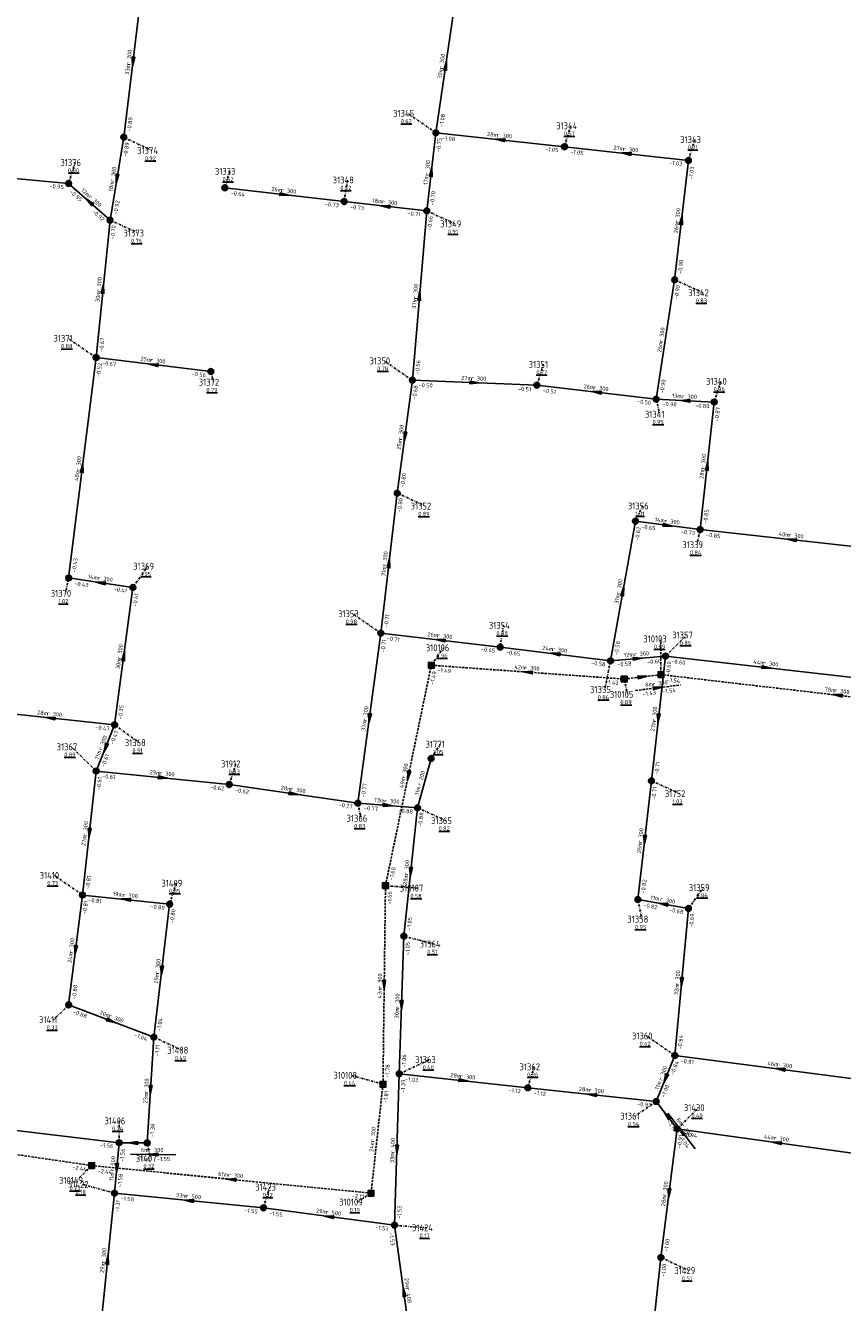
# Model space of a CAD drawing. Extents: x 188323 to 208361, y 565368 to 574910.
# Tile 48 of 256: x 200481 to 200659, y 567675 to 567953. Entities that reach past the tile are written whole.
import ezdxf

# ---------------------------------------------------------------- set-up
doc = ezdxf.new("R2010")
doc.units = 0
doc.linetypes.add('DASHDOT', pattern=[1, 0.5, -0.25, 0, -0.25])
doc.linetypes.add('DASHED', pattern=[0.75, 0.5, -0.25])
doc.layers.get('0').update_dxf_attribs({"linetype": 'CONTINUOUS'})
for name, color, linetype in [('RIO-AFM', 7, 'CONTINUOUS'), ('RIO-BOK', 7, 'CONTINUOUS'), ('RIO-DET', 7, 'CONTINUOUS'), ('RIO-KNP', 7, 'CONTINUOUS'), ('RIO-KNR', 7, 'CONTINUOUS'), ('RIO-LAG_0B', 7, 'CONTINUOUS'), ('RIO-LAG_1B', 7, 'DASHED'), ('RIO-LEN', 7, 'CONTINUOUS'), ('RIO-MVD', 1, 'CONTINUOUS'), ('RIO-VRB', 6, 'DASHDOT'), ('RIO-VRH', 7, 'CONTINUOUS')]:
    doc.layers.add(name, color=color, linetype=linetype)
doc.styles.add('RIO-TXT', font='isocp.shx')

# ---------------------------------------------------------------- blocks, each defined once
blk = doc.blocks.new('L_VHR')
blk.add_lwpolyline([(-0.5, 0), (0.5, 0), (-0.5, 0.15), (-0.5, -0.15), (0.5, 0)])
blk = doc.blocks.new('K_IPR')
blk.add_lwpolyline([(-0.5, -0.5), (0.5, -0.5), (0.5, 0.5), (-0.5, 0.5)], close=True)
blk.add_solid([(-0.5, 0.5), (0.5, 0.5), (-0.5, -0.5), (0.5, -0.5)])
at = {"style": 'RIO-TXT', "flags": 1}
blk.add_attdef('KNOOPNAAM', (2, 2), '', height=1, dxfattribs=at)
blk = doc.blocks.new('K_IPG')
blk.add_circle((0, 0), 0.5)
for points in [[(0, 0), (-0.5, 0), (-0.433013, 0.25)], [(0, 0), (-0.433013, -0.25), (-0.5, 0)], [(0, 0), (-0.433013, 0.25), (-0.25, 0.433013)], [(0, 0), (-0.25, -0.433013), (-0.433013, -0.25)], [(0, 0), (-0.25, 0.433013), (0, 0.5)], [(0, 0), (0, -0.5), (-0.25, -0.433013)], [(0, 0), (0, 0.5), (0.25, 0.433013)], [(0, 0), (0.25, 0.433013), (0.433013, 0.25)], [(0, 0), (0.433013, 0.25), (0.5, 0)], [(0, 0), (0.5, 0), (0.433013, -0.25)], [(0, 0), (0.433013, -0.25), (0.25, -0.433013)], [(0, 0), (0.25, -0.433013), (0, -0.5)]]:
    blk.add_solid(points)
at = {"style": 'RIO-TXT', "flags": 1}
blk.add_attdef('KNOOPNAAM', (2, 2), '', height=1, dxfattribs=at)
blk = doc.blocks.new('466_03______310105____310103_')
at = {"layer": 'RIO-LAG_1B'}
blk.add_line((0, 0), (9.745, 1.218), dxfattribs=at)
at = {"layer": 'RIO-VRH', "xscale": 2, "yscale": 2, "zscale": 2, "rotation": 7.1243}
blk.add_blockref('L_VHR', (4.8725, 0.609), dxfattribs=at)
at = {"layer": 'RIO-AFM', "style": 'RIO-TXT'}
blk.add_text('r 300', height=0.9, rotation=7.1243, dxfattribs=at).set_placement((3.7385, 0.9712))
at = {"layer": 'RIO-BOK', "style": 'RIO-TXT'}
for s, p in [('-1.43', (1.5626, -1.2156)), ('-1.54', (5.8493, -0.6797))]:
    blk.add_text(s, height=0.9, rotation=7.1243, dxfattribs=at).set_placement(p)
at = {"layer": 'RIO-LEN', "style": 'RIO-TXT'}
blk.add_text('8m', height=0.9, rotation=7.1243, dxfattribs=at).set_placement((2.131, 0.7703))
blk = doc.blocks.new('511_03______31361_____31430_')
at = {"layer": 'RIO-LAG_0B'}
blk.add_line((0, 0), (5.964, -7.803), dxfattribs=at)
at = {"layer": 'RIO-VRH', "xscale": 2, "yscale": 2, "zscale": 2, "rotation": 487.3643}
blk.add_blockref('L_VHR', (2.982, -3.9015), dxfattribs=at)
at = {"layer": 'RIO-AFM', "style": 'RIO-TXT'}
blk.add_text('r 300', height=0.9, rotation=307.3643, dxfattribs=at).set_placement((2.7236, -2.7396))
at = {"layer": 'RIO-BOK', "style": 'RIO-TXT'}
for s, p in [('-1.19', (-0.2622, -1.9623)), ('-1.04', (2.362, -5.3952))]:
    blk.add_text(s, height=0.9, rotation=307.3643, dxfattribs=at).set_placement(p)
at = {"layer": 'RIO-LEN', "style": 'RIO-TXT'}
blk.add_text('8m', height=0.9, rotation=307.3643, dxfattribs=at).set_placement((1.7397, -1.4526))
blk = doc.blocks.new('516_03______31406_____31407_')
at = {"layer": 'RIO-LAG_0B'}
blk.add_line((0, 0), (9.82, -0.123), dxfattribs=at)
at = {"layer": 'RIO-VRH', "xscale": 2, "yscale": 2, "zscale": 2, "rotation": 539.2499}
blk.add_blockref('L_VHR', (4.91, -0.0615), dxfattribs=at)
at = {"layer": 'RIO-AFM', "style": 'RIO-TXT'}
blk.add_text('r 300', height=0.9, rotation=359.2499, dxfattribs=at).set_placement((3.836, 0.4522))
at = {"layer": 'RIO-BOK', "style": 'RIO-TXT'}
for s, p in [('-1.56', (1.3822, -1.4173)), ('-1.55', (5.7019, -1.4711))]:
    blk.add_text(s, height=0.9, rotation=359.2499, dxfattribs=at).set_placement(p)
at = {"layer": 'RIO-LEN', "style": 'RIO-TXT'}
blk.add_text('6m', height=0.9, rotation=359.2499, dxfattribs=at).set_placement((2.2161, 0.4724))

msp = doc.modelspace()

# ---------------------------------------------------------------- linework, layer by layer
at = {"layer": 'RIO-LAG_0B'}
for p, q in [((200502, 567929.024), (200506, 567961.984)), ((200570, 567929.984), (200574.272, 567959.232)), ((200499.008, 567910.976), (200502, 567929.024)), ((200570, 567929.984), (200568, 567913.024)), ((200598, 567926.976), (200570, 567929.984)), ((200624.992, 567923.968), (200598, 567926.976)), ((200622, 567897.984), (200624.992, 567923.968)), ((200490, 567918.976), (200446, 567923.008)), ((200499.008, 567910.976), (200490, 567918.976)), ((200524, 567918.016), (200550, 567915.008)), ((200550, 567915.008), (200568, 567913.024)), ((200568, 567913.024), (200564.864, 567876.096)), ((200496, 567881.024), (200499.008, 567910.976)), ((200618, 567872), (200622, 567897.984)), ((200490, 567833.024), (200496, 567881.024)), ((200496, 567881.024), (200520.992, 567878.016)), ((200564.864, 567876.096), (200561.568, 567851.52)), ((200564.864, 567876.096), (200592, 567875.008)), ((200618, 567872), (200592, 567875.008)), ((200630.624, 567871.36), (200618, 567872)), ((200627.552, 567843.584), (200630.624, 567871.36)), ((200561.568, 567851.52), (200558, 567820.992)), ((200608, 567814.976), (200613.456, 567845.376)), ((200627.552, 567843.584), (200613.456, 567845.376)), ((200667.488, 567839.168), (200627.552, 567843.584)), ((200504, 567830.976), (200490, 567833.024)), ((200500, 567801.024), (200504, 567830.976)), ((200558, 567820.992), (200552.992, 567784)), ((200558, 567820.992), (200584, 567817.984)), ((200584, 567817.984), (200608, 567814.976)), ((200608, 567814.976), (200620, 567816)), ((200620, 567816), (200616.928, 567788.864)), ((200664, 567811.008), (200620, 567816)), ((200500, 567801.024), (200472, 567804.032)), ((200496, 567790.976), (200500, 567801.024)), ((200568.944, 567793.728), (200566, 567782.976)), ((200496, 567790.976), (200492.992, 567763.968)), ((200496, 567790.976), (200524.992, 567788.032)), ((200524.992, 567788.032), (200552.992, 567784)), ((200616.928, 567788.864), (200614, 567763.008)), ((200566, 567782.976), (200552.992, 567784)), ((200563.008, 567755.008), (200566, 567782.976)), ((200492.992, 567763.968), (200490, 567740.032)), ((200512, 567761.984), (200492.992, 567763.968)), ((200508.544, 567732.992), (200512, 567761.984)), ((200614, 567763.008), (200624.992, 567761.024)), ((200624.992, 567761.024), (200622.032, 567729.024)), ((200562, 567724.992), (200563.008, 567755.008)), ((200508.544, 567732.992), (200490, 567740.032)), ((200507.104, 567709.952), (200508.544, 567732.992)), ((200622.032, 567729.024), (200618, 567718.976)), ((200622.032, 567729.024), (200668, 567723.008)), ((200562, 567724.992), (200560.992, 567692.032)), ((200590, 567721.984), (200562, 567724.992)), ((200618, 567718.976), (200590, 567721.984)), ((200618, 567718.976), (200622.544, 567713.024)), ((200451.008, 567715.968), (200500.992, 567710.016)), ((200619.008, 567684.992), (200622.544, 567713.024)), ((200622.544, 567713.024), (200666, 567707.008)), ((200500.992, 567710.016), (200500, 567699.008)), ((200500.992, 567710.016), (200507.104, 567709.952)), ((200496.992, 567670.016), (200500, 567699.008)), ((200500, 567699.008), (200532.432, 567695.808)), ((200532.432, 567695.808), (200560.992, 567692.032)), ((200560.992, 567692.032), (200564.992, 567662.976)), ((200616, 567657.984), (200619.008, 567684.992))]:
    msp.add_line(p, q, dxfattribs=at)
at = {"layer": 'RIO-LAG_1B'}
for p, q in [((200559.008, 567766.016), (200568.992, 567814.016)), ((200568.992, 567814.016), (200611.008, 567811.008)), ((200611.008, 567811.008), (200619.008, 567811.968)), ((200696, 567803.008), (200619.008, 567811.968)), ((200558.464, 567722.752), (200559.008, 567766.016)), ((200558.464, 567722.752), (200555.872, 567699.008)), ((200495.008, 567705.024), (200439.984, 567713.088)), ((200555.872, 567699.008), (200495.008, 567705.024))]:
    msp.add_line(p, q, dxfattribs=at)
at = {"layer": 'RIO-VRB'}
for p, q in [((200570, 567930), (200563.8719, 567934.2359)), ((200598, 567927), (200599.3933, 567931.5294)), ((200502, 567929), (200508.1269, 567926.1622)), ((200625, 567924), (200626.3933, 567928.5294)), ((200490, 567919), (200491.3933, 567923.5294)), ((200524, 567918), (200525.0514, 567921.5897)), ((200550, 567915), (200550.7071, 567919.7132)), ((200568, 567913), (200574.1269, 567910.1622)), ((200499, 567911), (200505.1269, 567908.1622)), ((200622, 567898), (200628.1269, 567895.1622)), ((200496, 567881), (200489.8719, 567885.2359)), ((200564.86, 567876.09), (200558.7319, 567880.3259)), ((200592, 567875), (200593.3933, 567879.5294)), ((200521, 567878), (200521.5335, 567875.6716)), ((200630.62, 567871.33), (200632.0133, 567875.8594)), ((200618, 567872), (200618.7071, 567868.6868)), ((200561.56, 567851.53), (200567.6869, 567848.6922)), ((200613.46, 567845.35), (200614.9972, 567848.7132)), ((200627.56, 567843.58), (200626.8542, 567840.2666)), ((200504, 567831), (200507.2618, 567835.588)), ((200490, 567833), (200489.2942, 567829.6866)), ((200558, 567821), (200551.8719, 567825.2359)), ((200584, 567818), (200584.7071, 567822.7132)), ((200620, 567816), (200624.6534, 567820.6053)), ((200569, 567814), (200571.6191, 567817.8219)), ((200619, 567812), (200618.9989, 567819.775)), ((200608, 567815), (200606.7746, 567808.7319)), ((200611, 567811), (200611.7071, 567807.6868)), ((200500, 567801), (200505.4194, 567797.1519)), ((200496, 567791), (200490.5791, 567796.2464)), ((200568.95, 567793.75), (200570.9264, 567796.8058)), ((200525, 567788), (200526.3933, 567792.5294)), ((200616.92, 567788.88), (200623.0469, 567786.0422)), ((200553, 567784), (200553.7071, 567780.6868)), ((200566, 567783), (200572.1269, 567780.1622)), ((200493, 567764), (200486.8719, 567768.2359)), ((200512, 567762), (200513.3933, 567766.5294)), ((200559, 567766), (200565.9675, 567765.4713)), ((200625, 567761), (200628.2618, 567765.588)), ((200614, 567763), (200614.8806, 567758.702)), ((200563, 567755), (200569.6482, 567753.28)), ((200490, 567740), (200486.7394, 567736.811)), ((200508.54, 567733), (200514.6669, 567730.1622)), ((200622.03, 567729.02), (200615.9019, 567733.2559)), ((200562, 567725), (200568.6482, 567728.12)), ((200590, 567722), (200591.3933, 567726.5294)), ((200558.47, 567722.77), (200551.5021, 567724.6965)), ((200618, 567719), (200613.3478, 567715.7933)), ((200622.55, 567713.04), (200627.2034, 567717.6453)), ((200501, 567710), (200500.9994, 567714.775)), ((200507.11, 567709.92), (200507.8171, 567706.6068)), ((200495, 567705), (200491.7394, 567701.811)), ((200500, 567699), (200493.0321, 567700.9265)), ((200532.43, 567695.81), (200533.8233, 567700.3394)), ((200555.87, 567698.99), (200552.7494, 567697.0694)), ((200561, 567692), (200567.9675, 567691.4713)), ((200619, 567685), (200625.1269, 567682.1622))]:
    msp.add_line(p, q, dxfattribs=at)

# ---------------------------------------------------------------- block references
at = {"layer": 'RIO-DET'}
for name, p in [('466_03______310105____310103_', (200613.504, 567808.512)), ('511_03______31361_____31430_', (200620.496, 567716.48)), ('516_03______31406_____31407_', (200503.504, 567707.52))]:
    msp.add_blockref(name, p, dxfattribs=at)
at = {"layer": 'RIO-KNP', "xscale": 1.25, "yscale": 1.25, "zscale": 1.25}
for name, p in [('K_IPG', (200502, 567929.024)), ('K_IPG', (200570, 567929.984)), ('K_IPG', (200598, 567926.976)), ('K_IPG', (200624.992, 567923.968)), ('K_IPG', (200490, 567918.976)), ('K_IPG', (200524, 567918.016)), ('K_IPG', (200550, 567915.008)), ('K_IPG', (200568, 567913.024)), ('K_IPG', (200499.008, 567910.976)), ('K_IPG', (200622, 567897.984)), ('K_IPG', (200496, 567881.024)), ('K_IPG', (200520.992, 567878.016)), ('K_IPG', (200564.864, 567876.096)), ('K_IPG', (200592, 567875.008)), ('K_IPG', (200618, 567872)), ('K_IPG', (200630.624, 567871.36)), ('K_IPG', (200561.568, 567851.52)), ('K_IPG', (200613.456, 567845.376)), ('K_IPG', (200627.552, 567843.584)), ('K_IPG', (200490, 567833.024)), ('K_IPG', (200504, 567830.976)), ('K_IPG', (200558, 567820.992)), ('K_IPG', (200584, 567817.984)), ('K_IPG', (200608, 567814.976)), ('K_IPG', (200620, 567816)), ('K_IPR', (200568.992, 567814.016)), ('K_IPR', (200619.008, 567811.968)), ('K_IPR', (200611.008, 567811.008)), ('K_IPG', (200500, 567801.024)), ('K_IPG', (200568.944, 567793.728)), ('K_IPG', (200496, 567790.976)), ('K_IPG', (200524.992, 567788.032)), ('K_IPG', (200616.928, 567788.864)), ('K_IPG', (200552.992, 567784)), ('K_IPG', (200566, 567782.976)), ('K_IPR', (200559.008, 567766.016)), ('K_IPG', (200492.992, 567763.968)), ('K_IPG', (200512, 567761.984)), ('K_IPG', (200614, 567763.008)), ('K_IPG', (200624.992, 567761.024)), ('K_IPG', (200563.008, 567755.008)), ('K_IPG', (200490, 567740.032)), ('K_IPG', (200508.544, 567732.992)), ('K_IPG', (200622.032, 567729.024)), ('K_IPR', (200558.464, 567722.752)), ('K_IPG', (200562, 567724.992)), ('K_IPG', (200590, 567721.984)), ('K_IPG', (200618, 567718.976)), ('K_IPG', (200622.544, 567713.024)), ('K_IPG', (200500.992, 567710.016)), ('K_IPG', (200507.104, 567709.952)), ('K_IPR', (200495.008, 567705.024)), ('K_IPG', (200500, 567699.008)), ('K_IPR', (200555.872, 567699.008)), ('K_IPG', (200532.432, 567695.808)), ('K_IPG', (200560.992, 567692.032)), ('K_IPG', (200619.008, 567684.992))]:
    msp.add_blockref(name, p, dxfattribs=at)
at = {"layer": 'RIO-VRH', "xscale": 2, "yscale": 2, "zscale": 2}
for p, rotation in [((200504, 567945.5), 263.0804), ((200572.14, 567944.615), 81.6614), ((200584, 567928.5), 173.8851), ((200611.5, 567925.5), 173.6604), ((200500.5, 567920), 260.5295), ((200569, 567921.5), 443.2818), ((200494.5, 567915), 138.3707), ((200537, 567916.5), 353.4187), ((200559, 567914), 533.6605), ((200623.5, 567911), 83.4096), ((200497.5, 567896), 84.2809), ((200566.43, 567894.545), 445.1289), ((200508.5, 567879.5), 533.158), ((200578.43, 567875.545), 357.7003), ((200605, 567873.5), 173.4187), ((200624.31, 567871.665), 176.9613), ((200563.21, 567863.81), 262.339), ((200493, 567857), 82.8666), ((200629.09, 567857.455), 83.699), ((200620.51, 567844.465), 352.8457), ((200647.525, 567841.385), 173.7266), ((200559.78, 567836.265), 443.3406), ((200497, 567832), 171.8707), ((200610.73, 567830.175), 79.7935), ((200571, 567819.5), 533.4187), ((200502, 567816), 82.397), ((200596, 567816.5), 532.8757), ((200614, 567815.5), 4.7632), ((200590, 567812.5), 535.9148), ((200615, 567811.5), 7.1243), ((200642, 567813.5), 353.5176), ((200657.5, 567807.5), 173.334), ((200486, 567802.5), 173.8851), ((200555.5, 567802.5), 262.2957), ((200618.46, 567802.44), 263.5123), ((200498, 567796), 248.1917), ((200510.5, 567789.5), 354.0945), ((200564, 567790), 258.2238), ((200539, 567786), 351.8707), ((200559.5, 567783.5), 355.6017), ((200494.5, 567777.5), 263.6514), ((200615.46, 567775.94), 263.5542), ((200564.5, 567769), 263.876), ((200502.5, 567763), 173.9916), ((200619.5, 567762), 529.6962), ((200491.5, 567752), 262.8666), ((200510.27, 567747.5), 263.1878), ((200558.735, 567744.385), 269.2886), ((200623.515, 567745.01), 264.6856), ((200562.5, 567740), 268.082), ((200499.27, 567736.5), 339.3174), ((200645.015, 567726.01), 532.54), ((200576, 567723.5), 353.8851), ((200620.015, 567724.01), 248.0834), ((200507.825, 567721.46), 266.4459), ((200604, 567720.5), 173.8851), ((200620.275, 567716.02), 487.3643), ((200504.055, 567709.96), 539.2499), ((200561.5, 567708.5), 268.2554), ((200644.275, 567710.02), 532.0868), ((200500.5, 567704.5), 264.797), ((200525.435, 567701.995), 174.3617), ((200620.775, 567699.02), 262.7761), ((200516.215, 567697.405), 534.3827), ((200546.715, 567693.905), 532.4048), ((200498.5, 567684.5), 84.0854), ((200563, 567677.5), 457.8616)]:
    msp.add_blockref('L_VHR', p, dxfattribs=dict(at, rotation=rotation))

# ---------------------------------------------------------------- texts
at = {"layer": 'RIO-AFM', "style": 'RIO-TXT'}
for s, rotation, p in [('r 300', 83.0804, (200503.4061, 567944.7559)), ('r 300', 81.6614, (200571.5279, 567943.8857)), ('r 300', 353.8851, (200583.2484, 567929.0919)), ('r 300', 353.6605, (200610.7507, 567926.0945)), ('r 300', 443.2818, (200568.4039, 567920.7542)), ('r 300', 80.5296, (200499.8736, 567919.2832)), ('r 300', 353.4187, (200536.2531, 567917.0973)), ('r 300', 318.3707, (200494.2286, 567915.9147)), ('r 300', 353.6605, (200558.2501, 567914.5917)), ('r 300', 83.4096, (200622.9104, 567910.2525)), ('r 300', 84.2809, (200496.9219, 567895.2435)), ('r 300', 445.1289, (200565.8519, 567893.7808)), ('r 300', 81.2456, (200619.3826, 567884.2751)), ('r 300', 353.1579, (200507.7558, 567880.1004)), ('r 300', 357.7003, (200577.6404, 567876.0852)), ('r 300', 353.4187, (200604.2531, 567874.0973)), ('r 300', 356.9613, (200623.5272, 567872.2108)), ('r 300', 442.339, (200562.5992, 567863.0742)), ('r 300', 83.699, (200628.5042, 567856.7047)), ('r 300', 82.8666, (200492.4034, 567856.2581)), ('r 300', 352.8457, (200619.7685, 567845.066)), ('r 300', 353.7266, (200646.7753, 567841.9827)), ('r 300', 443.3406, (200559.1803, 567835.5188)), ('r 300', 351.8707, (200496.2691, 567832.6135)), ('r 300', 79.7935, (200610.0945, 567829.4663)), ('r 300', 353.4187, (200570.2531, 567820.0973)), ('r 300', 82.397, (200501.3973, 567815.263)), ('r 300', 352.8757, (200595.2585, 567817.1038)), ('r 300', 4.7632, (200613.1511, 567815.931)), ('r 300', 353.5176, (200641.2528, 567814.1017)), ('r 300', 355.9148, (200589.2284, 567813.0693)), ('r 300', 353.334, (200656.756, 567808.1146)), ('r 300', 353.8851, (200485.2484, 567803.0919)), ('r 300', 442.2957, (200554.8848, 567801.7654)), ('r 300', 443.5123, (200617.8637, 567801.6921)), ('r 300', 68.1917, (200497.2349, 567795.4335)), ('r 300', 354.0945, (200509.746, 567790.0894)), ('r 300', 78.2238, (200563.3453, 567789.3088)), ('r 200', 434.6472, (200566.7754, 567787.7266)), ('r 300', 351.8707, (200538.2697, 567786.6179)), ('r 300', 355.6017, (200558.7306, 567784.0643)), ('r 300', 443.6514, (200493.9055, 567776.7507)), ('r 300', 443.5542, (200614.8646, 567775.1917)), ('r 300', 83.876, (200563.9165, 567768.2478)), ('r 300', 353.9916, (200501.7467, 567763.5876)), ('r 300', 349.6962, (200618.7926, 567762.6399)), ('r 300', 442.8666, (200490.8962, 567751.2585)), ('r 300', 83.1878, (200509.6775, 567746.7547)), ('r 300', 89.2886, (200558.2251, 567743.5811)), ('r 300', 444.6856, (200622.9326, 567744.2501)), ('r 300', 88.082, (200561.9733, 567739.2069)), ('r 300', 339.3174, (200498.6904, 567737.2594)), ('r 300', 428.0834, (200619.2461, 567723.4459)), ('r 300', 352.54, (200644.2781, 567726.6251)), ('r 300', 86.4459, (200507.2759, 567720.6824)), ('r 300', 353.8851, (200575.2484, 567724.0919)), ('r 300', 353.8851, (200603.2484, 567721.0919)), ('r 300', 443.7519, (200556.5778, 567710.1293)), ('r 400', 448.2554, (200560.9657, 567707.7055)), ('r 300', 352.0868, (200643.5428, 567710.6401)), ('r 500', 444.797, (200499.9257, 567703.7384)), ('r 300', 354.3618, (200524.6792, 567702.591)), ('r 300', 82.7761, (200620.1772, 567698.2789)), ('r 500', 354.3827, (200515.4583, 567697.9917)), ('r 500', 352.4048, (200545.9786, 567694.5163)), ('r 300', 84.0854, (200497.9193, 567683.7455)), ('r 400', 277.8616, (200563.3932, 567678.3724))]:
    msp.add_text(s, height=0.9, rotation=rotation, dxfattribs=at).set_placement(p)
at = {"layer": 'RIO-BOK', "style": 'RIO-TXT'}
for s, rotation, p in [('-0.89', 83.0804, (200503.5583, 567930.2211)), ('-1.08', 81.6614, (200571.588, 567931.1822)), ('-1.08', 353.8851, (200571.2436, 567928.4596)), ('-0.89', 80.5296, (200502.7068, 567924.7251)), ('-0.75', 443.2818, (200570.9032, 567925.7659)), ('-1.05', 353.8851, (200593.7762, 567926.0599)), ('-1.05', 353.6605, (200599.2376, 567925.4548)), ('-1.03', 353.6605, (200620.7726, 567923.0758)), ('-1.03', 83.4096, (200625.9207, 567919.7658)), ('-0.95', 354.8061, (200485.7926, 567918.0022)), ('-0.95', 318.3707, (200490.1174, 567917.0237)), ('-0.92', 80.5296, (200500.6111, 567912.1506)), ('-0.64', 353.4187, (200525.2311, 567916.4496)), ('-0.73', 353.4187, (200545.7683, 567914.0931)), ('-0.70', 443.2818, (200569.5532, 567914.2276)), ('-0.92', 318.3707, (200495.0089, 567912.6812)), ('-0.73', 353.6605, (200551.2376, 567913.4548)), ('-0.71', 353.6605, (200563.7713, 567912.0702)), ('-0.70', 84.2809, (200499.985, 567906.7802)), ('-0.66', 445.1289, (200569.0266, 567908.7982)), ('-0.90', 83.4096, (200623.5512, 567899.2301)), ('-0.90', 81.2456, (200622.7601, 567893.7337)), ('-0.67', 84.2809, (200497.5323, 567882.2535)), ('-0.52', 82.8666, (200496.8806, 567876.7572)), ('-0.67', 353.1579, (200497.224, 567879.444)), ('-0.56', 445.1289, (200566.3728, 567877.367)), ('-0.56', 353.1579, (200516.7643, 567877.1117)), ('-0.90', 81.2456, (200619.5966, 567873.1706)), ('-0.68', 442.339, (200565.6885, 567871.8418)), ('-0.50', 357.7003, (200566.2034, 567874.6358)), ('-0.51', 357.7003, (200587.8475, 567873.7803)), ('-0.51', 353.4187, (200593.2311, 567873.4496)), ('-0.50', 353.4187, (200613.7683, 567871.0931)), ('-0.90', 356.9613, (200619.3245, 567870.5286)), ('-0.80', 356.9613, (200626.4517, 567870.1547)), ('-0.87', 83.699, (200631.5621, 567867.1008)), ('-0.80', 442.339, (200563.1332, 567852.7319)), ('-0.80', 443.3406, (200562.4589, 567847.2972)), ('-0.85', 83.699, (200629.105, 567844.8179)), ('-0.62', 79.7935, (200614.1119, 567841.0665)), ('-0.65', 352.8457, (200614.6755, 567843.7873)), ('-0.73', 352.8457, (200623.3184, 567842.7079)), ('-0.85', 353.7266, (200628.7994, 567842.0362)), ('-0.43', 82.8666, (200491.5628, 567834.2153)), ('-0.43', 351.8707, (200491.1887, 567831.4169)), ('-0.41', 351.8707, (200499.7446, 567830.2001)), ('-0.41', 82.397, (200504.8458, 567826.7502)), ('-0.71', 443.3406, (200559.5519, 567822.2292)), ('-0.71', 353.4187, (200559.2311, 567819.4496)), ('-0.71', 442.2957, (200558.8175, 567816.7526)), ('-0.65', 353.4187, (200579.7683, 567817.0931)), ('-0.58', 79.7935, (200609.6257, 567816.1298)), ('-0.65', 352.8757, (200585.2163, 567816.438)), ('-0.58', 352.8757, (200603.7595, 567814.132)), ('-0.58', 4.7632, (200609.5112, 567813.7211)), ('-0.60', 4.7632, (200616.0296, 567814.2643)), ('-0.60', 353.5176, (200621.2337, 567814.4517)), ('-1.49', 78.2238, (200569.5342, 567809.6998)), ('-1.49', 355.9148, (200570.2974, 567812.5046)), ('-0.60', 443.5123, (200620.9138, 567811.7702)), ('-1.43', 355.9148, (200606.813, 567809.9197)), ('-1.54', 353.334, (200620.2288, 567810.4477)), ('-0.35', 82.397, (200501.5727, 567802.2025)), ('-0.47', 353.8851, (200495.7762, 567800.0599)), ('-0.47', 68.1917, (200499.777, 567796.6728)), ('-0.61', 68.1917, (200497.8197, 567791.7797)), ('-0.71', 443.5123, (200618.4682, 567790.1138)), ('-0.61', 354.0945, (200497.2493, 567789.4642)), ('-0.61', 443.6514, (200496.9242, 567786.7726)), ('-0.62', 354.0945, (200520.7792, 567787.0451)), ('-0.62', 351.8707, (200526.1887, 567786.4169)), ('-0.77', 442.2957, (200554.5741, 567785.2007)), ('-0.71', 443.5542, (200617.8377, 567784.6509)), ('-0.77', 351.8707, (200548.7458, 567783.209)), ('-0.77', 355.6017, (200554.2892, 567782.4976)), ('-0.88', 355.6017, (200561.8054, 567781.9242)), ('-0.88', 83.876, (200566.9552, 567778.7737)), ('-0.81', 443.6514, (200494.5452, 567765.2376)), ('-1.68', 78.2238, (200560.6561, 567767.0848)), ('-1.66', 89.2886, (200560.3496, 567761.8827)), ('-0.82', 443.5542, (200615.5473, 567764.235)), ('-0.81', 442.8666, (200493.868, 567759.7595)), ('-0.81', 353.9916, (200494.2465, 567762.4619)), ('-0.80', 353.9916, (200507.7767, 567761.0464)), ('-0.82', 349.6962, (200615.1278, 567761.3729)), ('-0.80', 83.1878, (200512.9043, 567757.7621)), ('-0.68', 349.6962, (200620.7168, 567760.3604)), ('-0.69', 444.6856, (200625.9972, 567756.7898)), ('-1.05', 83.876, (200564.5412, 567756.2427)), ('-1.05', 88.082, (200564.2626, 567750.8548)), ('-0.88', 442.8666, (200491.562, 567741.2163)), ('-0.88', 339.3174, (200490.8162, 567738.1963)), ('-1.04', 83.1878, (200510.096, 567734.2241)), ('-1.04', 339.3174, (200504.2135, 567733.1477)), ('-1.11', 86.4459, (200509.6837, 567728.8208)), ('-0.84', 444.6856, (200623.5526, 567730.2853)), ('-1.06', 88.082, (200563.4459, 567726.3524)), ('-1.78', 89.2886, (200559.8871, 567724.1525)), ('-0.84', 428.0834, (200621.7953, 567724.6959)), ('-0.81', 352.54, (200623.2371, 567727.4509)), ('-1.39', 448.2554, (200563.2569, 567720.8605)), ('-1.03', 353.8851, (200563.2436, 567723.4596)), ('-1.81', 443.7519, (200559.4036, 567718.5434)), ('-1.12', 353.8851, (200585.7762, 567721.0599)), ('-1.12', 353.8851, (200591.2436, 567720.4596)), ('-1.00', 428.0834, (200619.8207, 567719.7774)), ('-0.93', 353.8851, (200613.7762, 567718.0599)), ('-1.38', 86.4459, (200508.5939, 567711.2305)), ('-0.94', 352.0868, (200623.7447, 567711.4614)), ('-1.56', 353.1579, (200496.7658, 567709.1276)), ('-0.91', 82.7761, (200623.4238, 567708.7956)), ('-1.56', 444.797, (200502.0187, 567705.7908)), ('-2.44', 351.6448, (200490.7452, 567704.2429)), ('-2.44', 354.3618, (200496.2564, 567703.47)), ('-1.58', 444.797, (200501.5202, 567700.2682)), ('-1.58', 354.3827, (200501.257, 567697.4705)), ('-2.11', 354.3618, (200551.6555, 567698.0357)), ('-1.31', 84.0854, (200500.9706, 567694.7767)), ('-1.55', 354.3827, (200528.2146, 567694.836)), ('-1.53', 448.2554, (200562.4409, 567693.3576)), ('-1.55', 352.4048, (200533.6334, 567694.238)), ('-1.53', 352.4048, (200556.7527, 567691.1698)), ('-1.53', 277.8616, (200559.8054, 567690.4213)), ('-1.00', 82.7761, (200620.5647, 567686.2128)), ('-1.00', 83.6514, (200619.9386, 567680.7701))]:
    msp.add_text(s, height=0.9, rotation=rotation, dxfattribs=at).set_placement(p)
at = {"layer": 'RIO-KNR', "style": 'RIO-TXT'}
for s, p in [('31345', (200560.6844, 567933.4859)), ('31344', (200596.2058, 567930.7794)), ('31343', (200623.2058, 567927.7794)), ('31374', (200504.9394, 567925.4122)), ('31376', (200488.2058, 567922.7794)), ('31333', (200521.8639, 567920.8397)), ('31348', (200547.5196, 567918.9632)), ('31349', (200570.9394, 567909.4122)), ('31373', (200501.9394, 567907.4122)), ('31342', (200624.9394, 567894.4122)), ('31371', (200486.6844, 567884.4859)), ('31350', (200555.5444, 567879.5759)), ('31351', (200590.2058, 567878.7794)), ('31372', (200518.346, 567874.9216)), ('31340', (200628.8258, 567875.1094)), ('31341', (200615.5196, 567867.9368)), ('31352', (200564.4994, 567847.9422)), ('31356', (200611.8097, 567847.9632)), ('31339', (200623.6667, 567839.5166)), ('31369', (200504.0743, 567834.838)), ('31370', (200486.1067, 567828.9366)), ('31353', (200548.6844, 567824.4859)), ('31354', (200581.5196, 567821.9632)), ('310103', (200615.1739, 567819.025)), ('31357', (200621.4659, 567819.8553)), ('310106', (200567.7941, 567817.0719)), ('31355', (200603.5871, 567807.9819)), ('310105', (200607.8821, 567806.9368)), ('31367', (200487.3916, 567795.4964)), ('31368', (200502.2319, 567796.4019)), ('31771', (200567.7389, 567796.0558)), ('31912', (200523.2058, 567791.7794)), ('31752', (200619.8594, 567785.2922)), ('31366', (200550.5196, 567779.9368)), ('31365', (200568.9394, 567779.4122)), ('31410', (200483.6844, 567767.4859)), ('31409', (200510.2058, 567765.7794)), ('310107', (200562.1425, 567764.7213)), ('31359', (200625.0743, 567764.838)), ('31358', (200611.6931, 567757.952)), ('31364', (200566.4607, 567752.53)), ('31411', (200483.5519, 567736.061)), ('31360', (200612.7144, 567732.5059)), ('31408', (200511.4794, 567729.4122)), ('31363', (200565.4607, 567727.37)), ('31362', (200588.2058, 567725.7794)), ('310108', (200547.6771, 567723.9465)), ('31430', (200624.0159, 567716.8953)), ('31406', (200497.8119, 567714.025)), ('31361', (200610.1603, 567715.0433)), ('31407', (200504.6296, 567705.8568)), ('310149', (200487.9144, 567701.061)), ('31422', (200489.8446, 567700.1765)), ('31423', (200530.6358, 567699.5894)), ('310109', (200548.9244, 567696.3194)), ('31424', (200564.78, 567690.7213)), ('31429', (200621.9394, 567681.4122))]:
    msp.add_text(s, height=1.5, dxfattribs=at).set_placement(p)
at = {"layer": 'RIO-LEN', "style": 'RIO-TXT'}
for s, rotation, p in [('33m', 83.0804, (200503.1462, 567942.6116)), ('30m', 81.6614, (200571.2149, 567941.7485)), ('28m', 353.8851, (200581.1006, 567929.3206)), ('27m', 353.6605, (200608.6038, 567926.3316)), ('17m', 443.2818, (200568.1528, 567918.6088)), ('12m', 318.3707, (200492.6133, 567917.3487)), ('18m', 80.5296, (200499.5185, 567917.1525)), ('26m', 353.4187, (200534.1071, 567917.3436)), ('18m', 353.6605, (200556.1032, 567914.8288)), ('26m', 83.4096, (200622.6628, 567908.1067)), ('30m', 84.2809, (200496.7069, 567893.0943)), ('37m', 445.1289, (200565.6702, 567891.6285)), ('26m', 81.2456, (200619.0541, 567882.1402)), ('25m', 353.1579, (200505.611, 567880.3564)), ('27m', 357.7003, (200575.482, 567876.1705)), ('26m', 353.4187, (200602.1071, 567874.3436)), ('13m', 356.9613, (200621.3702, 567872.3239)), ('25m', 442.339, (200562.3129, 567860.9332)), ('48m', 82.8666, (200492.1355, 567854.1148)), ('28m', 83.699, (200628.2675, 567854.5577)), ('14m', 352.8457, (200617.6252, 567845.3337)), ('40m', 353.7266, (200644.6281, 567842.2174)), ('31m', 443.3406, (200558.9315, 567833.3731)), ('14m', 351.8707, (200494.1306, 567832.9176)), ('31m', 79.7935, (200609.712, 567827.3404)), ('26m', 353.4187, (200568.1071, 567820.3436)), ('24m', 352.8757, (200593.115, 567817.3703)), ('30m', 82.397, (200501.1118, 567813.122)), ('12m', 4.7632, (200610.9985, 567815.7516)), ('44m', 353.5176, (200639.1065, 567814.3443)), ('42m', 355.9148, (200587.0737, 567813.2218)), ('78m', 353.334, (200654.6104, 567808.364)), ('28m', 353.8851, (200483.1006, 567803.3206)), ('37m', 442.2957, (200554.5969, 567799.6247)), ('27m', 443.5123, (200617.6213, 567799.5458)), ('11m', 68.1917, (200496.4327, 567793.428)), ('29m', 354.0945, (200507.5974, 567790.3103)), ('49m', 78.2238, (200562.9047, 567787.1942)), ('28m', 351.8707, (200536.1312, 567786.9221)), ('11m', 434.6472, (200566.2051, 567785.6432)), ('13m', 355.6017, (200556.5768, 567784.2286)), ('27m', 443.6514, (200493.6684, 567774.6038)), ('26m', 443.5542, (200614.6238, 567773.0452)), ('28m', 83.876, (200563.6864, 567766.1001)), ('19m', 353.9916, (200499.5984, 567763.8124)), ('11m', 349.6962, (200616.6672, 567763.0249)), ('24m', 442.8666, (200490.6297, 567749.115)), ('29m', 83.1878, (200509.4216, 567744.6099)), ('43m', 89.2886, (200558.1986, 567741.4213)), ('32m', 444.6856, (200622.7342, 567742.0992)), ('20m', 339.3174, (200496.6692, 567738.0211)), ('30m', 88.082, (200561.9013, 567737.0481)), ('46m', 352.54, (200642.1362, 567726.9042)), ('28m', 353.8851, (200573.1006, 567724.3206)), ('11m', 428.0834, (200618.4413, 567721.4414)), ('23m', 86.4459, (200507.1423, 567718.5266)), ('28m', 353.8851, (200601.1006, 567721.3206)), ('44m', 352.0868, (200641.4031, 567710.9362)), ('24m', 443.7519, (200556.3444, 567707.982)), ('33m', 448.2554, (200560.9017, 567705.5465)), ('11m', 444.797, (200499.7315, 567701.5872)), ('61m', 354.3618, (200522.5295, 567702.8019)), ('33m', 354.3827, (200513.3085, 567698.2018)), ('28m', 82.7761, (200619.9059, 567696.136)), ('29m', 352.4048, (200543.8374, 567694.8005)), ('29m', 84.0854, (200497.697, 567681.5969)), ('29m', 277.8616, (200563.0968, 567680.512))]:
    msp.add_text(s, height=0.9, rotation=rotation, dxfattribs=at).set_placement(p)
at = {"layer": 'RIO-MVD', "style": 'RIO-TXT'}
for s, p in [('%%U0.62', (200562.3419, 567932.0859)), ('%%U0.57', (200597.8633, 567929.3794)), ('%%U0.71', (200624.8633, 567926.3794)), ('%%U0.92', (200506.5969, 567924.0122)), ('%%U0.80', (200489.8633, 567921.3794)), ('%%U0.62', (200523.5214, 567919.4397)), ('%%U0.52', (200549.1771, 567917.5632)), ('%%U0.76', (200503.5969, 567906.0122)), ('%%U0.91', (200572.5969, 567908.0122)), ('%%U0.83', (200626.5969, 567893.0122)), ('%%U0.88', (200488.3419, 567883.0859)), ('%%U0.78', (200557.2019, 567878.1759)), ('%%U0.77', (200591.8633, 567877.3794)), ('%%U0.79', (200520.0035, 567873.5216)), ('%%U0.96', (200630.4833, 567873.7094)), ('%%U0.95', (200617.1771, 567866.5368)), ('%%U0.89', (200566.1569, 567846.5422)), ('%%U1.01', (200613.4672, 567846.5632)), ('%%U0.84', (200625.3242, 567838.1166)), ('%%U1.05', (200505.7318, 567833.438)), ('%%U1.02', (200487.7642, 567827.5366)), ('%%U0.98', (200550.3419, 567823.0859)), ('%%U0.88', (200583.1771, 567820.5632)), ('%%U0.89', (200617.4689, 567817.625)), ('%%U0.86', (200623.1234, 567818.4553)), ('%%U0.96', (200570.0891, 567815.6719)), ('%%U0.86', (200605.2446, 567806.5819)), ('%%U0.89', (200610.1771, 567805.5368)), ('%%U0.91', (200503.8894, 567795.0019)), ('%%U1.05', (200569.3964, 567794.6558)), ('%%U0.89', (200489.0491, 567794.0964)), ('%%U0.83', (200524.8633, 567790.3794)), ('%%U1.03', (200621.5169, 567783.8922)), ('%%U0.83', (200552.1771, 567778.5368)), ('%%U0.82', (200570.5969, 567778.0122)), ('%%U0.73', (200485.3419, 567766.0859)), ('%%U0.85', (200511.8633, 567764.3794)), ('%%U0.58', (200564.4375, 567763.3213)), ('%%U0.86', (200626.7318, 567763.438)), ('%%U0.95', (200613.3506, 567756.552)), ('%%U0.51', (200568.1182, 567751.13)), ('%%U0.33', (200485.2094, 567734.661)), ('%%U0.62', (200614.3719, 567731.1059)), ('%%U0.49', (200513.1369, 567728.0122)), ('%%U0.40', (200567.1182, 567725.97)), ('%%U0.44', (200549.9721, 567722.5465)), ('%%U0.36', (200589.8633, 567724.3794)), ('%%U0.54', (200611.8178, 567713.6433)), ('%%U0.40', (200625.6734, 567715.4953)), ('%%U0.24', (200499.4694, 567712.625)), ('%%U0.32', (200506.2871, 567704.4568)), ('%%U0.23', (200490.2094, 567699.661)), ('%%U0.18', (200491.5021, 567698.7765)), ('%%U0.12', (200532.2933, 567698.1894)), ('%%U0.19', (200551.2194, 567694.9194)), ('%%U0.17', (200566.4375, 567689.3213)), ('%%U0.51', (200623.5969, 567680.0122))]:
    msp.add_text(s, height=0.9, dxfattribs=at).set_placement(p)

doc.saveas('drawing.dxf')
